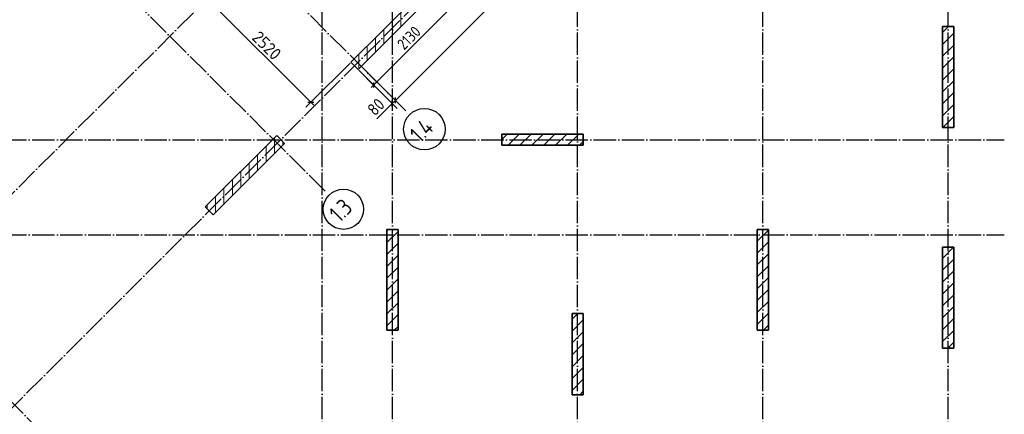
# Model space of a CAD drawing. Header units: millimetres. Extents: x -49773 to 2322955, y -3321 to 58485.
# Tile 57 of 256: x 275988 to 293527, y 13445 to 20486. Entities that reach past the tile are written whole.
import ezdxf

# ---------------------------------------------------------------- set-up
doc = ezdxf.new("R2010")
doc.units = ezdxf.units.MM
doc.linetypes.add('______11', pattern=[500, 400, -50, 0, -50])
doc.linetypes.add('______5', pattern=[1100, 800, -100, 100, -100])
doc.layers.add('Осевая линия_ общее', color=7, linetype='______5', lineweight=13, true_color=0xa0a0a0)
for name, color, linetype, lineweight in [('Размерная линия_ общее', 7, 'Continuous', 13), ('Размерная линия_ общее_1', 7, 'Continuous', 13), ('Стена_ общее', 7, 'Continuous', 35)]:
    doc.layers.add(name, color=color, linetype=linetype, lineweight=lineweight)
doc.styles.add('ISOCPEUR', font='txt')

msp = doc.modelspace()

# ---------------------------------------------------------------- linework, layer by layer
at = {"color": 7, "linetype": 'Continuous', "lineweight": 35, "transparency": 33554687}
for p, q in [((292426.6, 20364.9), (292426.6, 18564.9)), ((292626.6, 20364.9), (292426.6, 20364.9)), ((292626.6, 18564.9), (292626.6, 20364.9)), ((280565.8, 18417.1), (279293, 17144.3)), ((280707.2, 18275.7), (280565.8, 18417.1)), ((286026.6, 18444.9), (284576.6, 18444.9)), ((284576.6, 18444.9), (284576.6, 18244.9)), ((286026.6, 18244.9), (286026.6, 18444.9)), ((292426.6, 18564.9), (292626.6, 18564.9)), ((279434.4, 17002.9), (280707.2, 18275.7)), ((284576.6, 18244.9), (286026.6, 18244.9)), ((279293, 17144.3), (279434.4, 17002.9)), ((282526.6, 16744.9), (282526.6, 14944.9)), ((282726.6, 16744.9), (282526.6, 16744.9)), ((282726.6, 14944.9), (282726.6, 16744.9)), ((289126.6, 16744.9), (289126.6, 14944.9)), ((289326.6, 16744.9), (289126.6, 16744.9)), ((289326.6, 14944.9), (289326.6, 16744.9)), ((292426.6, 16424.9), (292426.6, 14624.9)), ((292626.6, 16424.9), (292426.6, 16424.9)), ((292626.6, 14624.9), (292626.6, 16424.9)), ((285826.6, 15244.9), (285826.6, 13794.9)), ((286026.6, 15244.9), (285826.6, 15244.9)), ((286026.6, 13794.9), (286026.6, 15244.9)), ((282526.6, 14944.9), (282726.6, 14944.9)), ((289126.6, 14944.9), (289326.6, 14944.9)), ((292426.6, 14624.9), (292626.6, 14624.9)), ((285826.6, 13794.9), (286026.6, 13794.9))]:
    msp.add_line(p, q, dxfattribs=at)
at = {"color": 253, "linetype": '______5', "lineweight": 18, "true_color": 0xababab, "transparency": 33554687}
for p, q in [((292426.6, 20257.8), (292533.7, 20364.9)), ((292426.6, 19833.5), (292626.6, 20033.5)), ((292426.6, 19409.3), (292626.6, 19609.3)), ((292426.6, 18985), (292626.6, 19185)), ((292430.8, 18564.9), (292626.6, 18760.7)), ((284576.6, 18347.5), (284674, 18444.9)), ((284898.3, 18244.9), (285098.3, 18444.9)), ((285322.6, 18244.9), (285522.6, 18444.9)), ((285746.8, 18244.9), (285946.8, 18444.9)), ((280526.6, 18095.1), (280526.6, 18377.9)), ((280226.6, 17795.1), (280226.6, 18077.9)), ((279926.6, 17495.1), (279926.6, 17777.9)), ((279626.6, 17195.1), (279626.6, 17477.9)), ((279326.6, 17110.7), (279326.6, 17177.9)), ((282526.6, 16721.8), (282549.8, 16744.9)), ((289126.6, 16533.5), (289326.6, 16733.5)), ((282526.6, 16297.5), (282726.6, 16497.5)), ((289126.6, 16109.3), (289326.6, 16309.3)), ((292426.6, 16015.1), (292626.6, 16215.1)), ((282526.6, 15873.2), (282726.6, 16073.2)), ((289126.6, 15685), (289326.6, 15885)), ((292426.6, 15590.9), (292626.6, 15790.9)), ((282526.6, 15449), (282726.6, 15649)), ((289126.6, 15260.7), (289326.6, 15460.7)), ((292426.6, 15166.6), (292626.6, 15366.6)), ((282526.6, 15024.7), (282726.6, 15224.7)), ((285826.6, 14930.6), (286026.6, 15130.6)), ((289235.1, 14944.9), (289326.6, 15036.5)), ((292426.6, 14742.4), (292626.6, 14942.4)), ((285826.6, 14506.3), (286026.6, 14706.3)), ((285826.6, 14082.1), (286026.6, 14282.1)), ((285963.7, 13794.9), (286026.6, 13857.8))]:
    msp.add_line(p, q, dxfattribs=at)
at = {"color": 253, "linetype": '______11', "lineweight": 18, "true_color": 0xababab, "transparency": 33554687}
for p, q in [((292426.6, 20045.7), (292626.6, 20245.7)), ((292426.6, 19621.4), (292626.6, 19821.4)), ((292426.6, 19197.1), (292626.6, 19397.1)), ((292426.6, 18772.9), (292626.6, 18972.9)), ((284686.2, 18244.9), (284886.2, 18444.9)), ((285110.4, 18244.9), (285310.4, 18444.9)), ((285534.7, 18244.9), (285734.7, 18444.9)), ((280676.6, 18245.1), (280676.6, 18306.3)), ((285959, 18244.9), (286026.6, 18312.6)), ((280376.6, 17945.1), (280376.6, 18227.9)), ((280076.6, 17645.1), (280076.6, 17927.9)), ((279776.6, 17345.1), (279776.6, 17627.9)), ((279476.6, 17045.1), (279476.6, 17327.9)), ((282526.6, 16509.6), (282726.6, 16709.6)), ((289126.6, 16321.4), (289326.6, 16521.4)), ((292426.6, 16227.3), (292624.3, 16424.9)), ((282526.6, 16085.4), (282726.6, 16285.4)), ((289126.6, 15897.1), (289326.6, 16097.1)), ((292426.6, 15803), (292626.6, 16003)), ((282526.6, 15661.1), (282726.6, 15861.1)), ((289126.6, 15472.9), (289326.6, 15672.9)), ((282526.6, 15236.8), (282726.6, 15436.8)), ((292426.6, 15378.7), (292626.6, 15578.7)), ((285826.6, 15142.7), (285928.8, 15244.9)), ((289126.6, 15048.6), (289326.6, 15248.6)), ((292426.6, 14954.5), (292626.6, 15154.5)), ((282659, 14944.9), (282726.6, 15012.6)), ((285826.6, 14718.4), (286026.6, 14918.5)), ((292521.3, 14624.9), (292626.6, 14730.2)), ((285826.6, 14294.2), (286026.6, 14494.2)), ((285826.6, 13869.9), (286026.6, 14069.9))]:
    msp.add_line(p, q, dxfattribs=at)
at = {"layer": 'Осевая линия_ общее', "color": 253, "linetype": '______11', "lineweight": -3, "true_color": 0xa0a0a0, "transparency": 33554687}
for p, q in [((281376.6, 7354.9), (281376.6, 57434.9)), ((282626.6, 7354.9), (282626.6, 49944.9)), ((285926.6, 7354.9), (285926.6, 30574.9)), ((271019.9, 12548.1), (288181.4, 29709.6)), ((272929.1, 10638.9), (290090.5, 27800.4)), ((282863.9, 18862.6), (276401, 25325.5)), ((292526.6, 7354.9), (292526.6, 24564.9)), ((289226.6, 7354.9), (289226.6, 24454.9)), ((281428.5, 17427.1), (274965.5, 23890.1)), ((276754.5, 12753.2), (270291.6, 19216.1)), ((264706.6, 18344.9), (293526.6, 18344.9)), ((264706.6, 16644.9), (293526.6, 16644.9))]:
    msp.add_line(p, q, dxfattribs=at)
at = {"layer": 'Осевая линия_ общее', "color": 7, "linetype": 'Continuous', "lineweight": 25, "transparency": 33554687}
for centre, radius in [((283197.3, 18532.4), 369.8), ((281754.2, 17104), 359.3)]:
    msp.add_circle(centre, radius, dxfattribs=at)
at = {"layer": 'Размерная линия_ общее', "color": 7, "linetype": 'Continuous', "lineweight": 13, "transparency": 33554687}
for p, q in [((282679.7, 19046.8), (288378.9, 24746.1)), ((279393.5, 20794.4), (281175.4, 19012.5)), ((281175.4, 19012.5), (281228.4, 18959.5)), ((282651.4, 19018.5), (282552.1, 18921.4)), ((282623.1, 18990.3), (282570.1, 18937.2)), ((282623.1, 18990.3), (282679.7, 19046.8)), ((282552.1, 18921.4), (282349.8, 18719.1))]:
    msp.add_line(p, q, dxfattribs=at)
at = {"layer": 'Размерная линия_ общее', "color": 253, "linetype": 'Continuous', "lineweight": -3, "true_color": 0xa0a0a0, "transparency": 33554687}
for p, q in [((281175.4, 19012.5), (281874, 19711.1)), ((282679.7, 19046.8), (282591.3, 19135.2)), ((281175.4, 19012.5), (281087, 18924.1)), ((281175.4, 19012.5), (281263.7, 19100.9)), ((282623.1, 18990.3), (282534.7, 19078.7)), ((282623.1, 18990.3), (282711.5, 18901.9)), ((282679.7, 19046.8), (282768, 18958.4))]:
    msp.add_line(p, q, dxfattribs=at)
at = {"layer": 'Размерная линия_ общее', "color": 7, "linetype": 'Continuous', "lineweight": 25, "transparency": 33554687}
for p, q in [((281122.3, 19012.5), (281228.4, 19012.5)), ((282623.1, 18937.2), (282623.1, 19043.3)), ((282679.7, 18993.8), (282679.7, 19099.9))]:
    msp.add_line(p, q, dxfattribs=at)
at = {"layer": 'Размерная линия_ общее', "color": 253, "linetype": 'Continuous', "lineweight": -3, "true_color": 0xa0a0a0, "transparency": 33554687}
for points in [[(282623.1, 18990.3), (282610.1, 19003.2), (282610.1, 19003.2), (282610.1, 19003.3), (282610.1, 19003.3), (282029.5, 19583.8)], [(282679.7, 19046.8), (282666.7, 19059.8), (282666.7, 19059.8), (282666.6, 19059.9), (282666.6, 19059.9), (282086.1, 19640.4)]]:
    msp.add_lwpolyline(points, dxfattribs=at)
at = {"layer": 'Размерная линия_ общее_1', "color": 7, "linetype": 'Continuous', "lineweight": 13, "transparency": 33554687}
for p, q in [((283798.8, 20826.9), (282292.6, 19320.7)), ((282292.6, 19320.7), (282250.2, 19278.3))]:
    msp.add_line(p, q, dxfattribs=at)
at = {"layer": 'Размерная линия_ общее_1', "color": 253, "linetype": 'Continuous', "lineweight": -3, "true_color": 0xa0a0a0, "transparency": 33554687}
for q in [(282036.6, 19576.7), (282221.9, 19391.4), (282363.3, 19250)]:
    msp.add_line((282292.6, 19320.7), q, dxfattribs=at)
at = {"layer": 'Размерная линия_ общее_1', "color": 7, "linetype": 'Continuous', "lineweight": 25, "transparency": 33554687}
msp.add_line((282292.6, 19363.1), (282292.6, 19278.3), dxfattribs=at)
at = {"layer": 'Стена_ общее', "color": 7, "linetype": 'Continuous', "lineweight": 35, "transparency": 33554687}
for p, q in [((282015.4, 19598), (283521.5, 21104.1)), ((283125.5, 20962.7), (281888.1, 19725.2)), ((281888.1, 19725.2), (282015.4, 19598))]:
    msp.add_line(p, q, dxfattribs=at)
at = {"layer": 'Стена_ общее', "color": 253, "linetype": '______11', "lineweight": 18, "true_color": 0xababab, "transparency": 33554687}
for p, q in [((282776.6, 20359.2), (282776.6, 20613.8)), ((282476.6, 20059.2), (282476.6, 20313.8)), ((282176.6, 19759.2), (282176.6, 20013.8))]:
    msp.add_line(p, q, dxfattribs=at)
at = {"layer": 'Стена_ общее', "color": 253, "linetype": '______5', "lineweight": 18, "true_color": 0xababab, "transparency": 33554687}
for p, q in [((282626.6, 20209.2), (282626.6, 20463.8)), ((282326.6, 19909.2), (282326.6, 20163.8)), ((282026.6, 19609.2), (282026.6, 19863.8))]:
    msp.add_line(p, q, dxfattribs=at)

# ---------------------------------------------------------------- texts
at = {"layer": 'Осевая линия_ общее', "color": 7, "linetype": 'Continuous', "lineweight": 25, "transparency": 33554687, "char_height": 300, "attachment_point": 7, "rotation": 45, "style": 'ISOCPEUR'}
for s, insert, width in [('\\W0.80;1.4', (283119.9, 18270.4), 599.718), ('\\W0.79;1.3', (281687.4, 16852.6), 568.06)]:
    msp.add_mtext(s, dxfattribs=dict(at, insert=insert, width=width))
at = {"layer": 'Размерная линия_ общее', "color": 7, "linetype": 'Continuous', "lineweight": 25, "transparency": 33554687, "char_height": 220, "attachment_point": 7, "style": 'ISOCPEUR'}
for s, insert, width, rotation in [('\\W0.93;2520', (280109.7, 20148.8), 718.102, 315), ('\\W0.87;80', (282314.5, 18754.5), 403.921, 45)]:
    msp.add_mtext(s, dxfattribs=dict(at, insert=insert, width=width, rotation=rotation))
at = {"layer": 'Размерная линия_ общее_1', "color": 7, "linetype": 'Continuous', "lineweight": 18, "transparency": 33554687, "insert": (282833.6, 19932.4), "char_height": 200, "width": 606.272, "attachment_point": 7, "rotation": 45, "style": 'ISOCPEUR'}
msp.add_mtext('\\W0.87;2130', dxfattribs=at)

doc.saveas('drawing.dxf')
